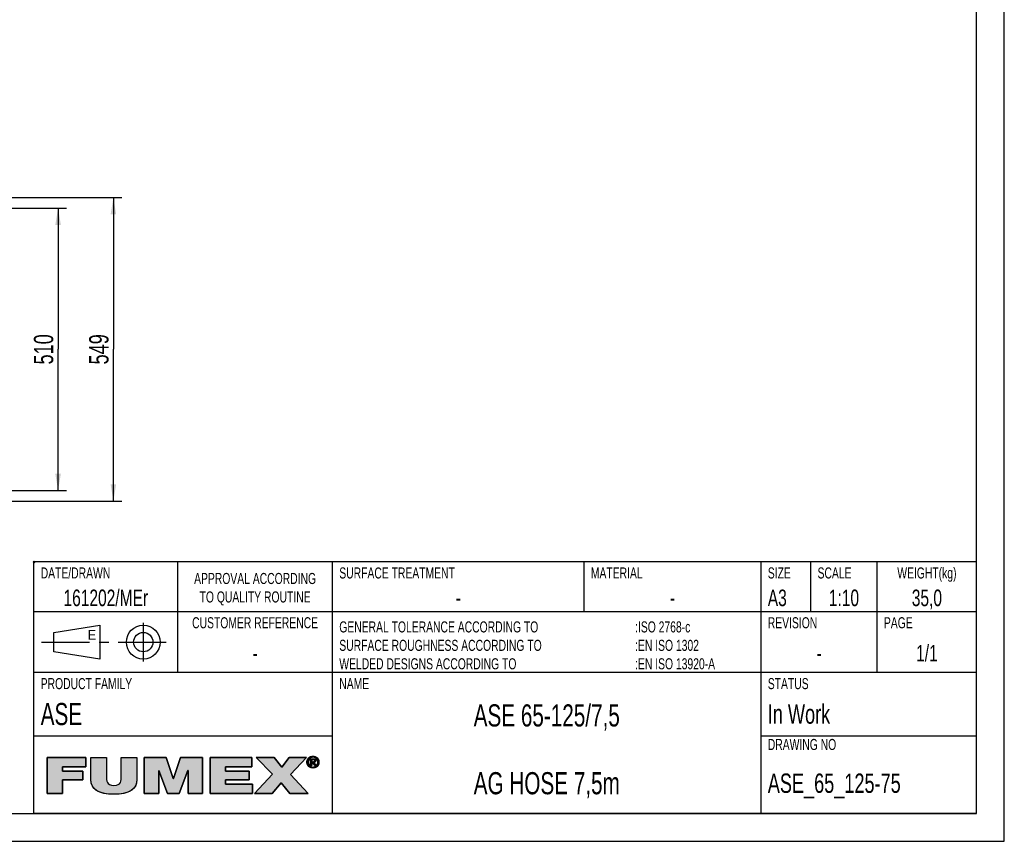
# Model space of a CAD drawing. Extents: x 0 to 420, y 0 to 398.
# Tile 17 of 18: x 242 to 420, y 0 to 148. Entities that reach past the tile are written whole.
import ezdxf

# ---------------------------------------------------------------- set-up
doc = ezdxf.new("R2010")
doc.units = 0
doc.header["$LTSCALE"] = 23.1
doc.linetypes.add('CENTER', pattern=[0.6, 0.375, -0.075, 0.075, -0.075])
doc.layers.get('0').update_dxf_attribs({"linetype": 'CONTINUOUS'})
for name, color, linetype in [('ASE_65_125-75_DXF_DIMENSIO', 7, 'CONTINUOUS'), ('ASE_65_125-75_DXF_FORMAT', 7, 'CONTINUOUS'), ('ASE_65_125-7DXF_CONTINUOUS', 7, 'CONTINUOUS')]:
    doc.layers.add(name, color=color, linetype=linetype)
doc.styles.get("Standard").update_dxf_attribs({"font": 'txt', "width": 0.7})
doc.styles.add('TEXTSTYLE_2', font='txt', dxfattribs={"width": 0.7})
doc.styles.add('TEXTSTYLE_3', font='txt')
doc.dimstyles.new('DIMSTYLE_1', dxfattribs={"dimtxt": 3.5, "dimasz": 3, "dimexe": 1.5, "dimexo": 1, "dimgap": 0.875, "dimtad": 1, "dimdec": 0, "dimlfac": 10, "dimtxsty": 'STANDARD', "dimblk": '_ARROW_FILLED', "dimblk1": '_ARROW_FILLED', "dimblk2": '_ARROW_FILLED', "dimcen": 0.09, "dimazin": 3, "dimtp": 0.8, "dimtm": 0.8, "dimtfac": 1, "dimtdec": 0, "dimtofl": 0, "dimtmove": 0, "dimatfit": 3, "dimtolj": 1})
doc.dimstyles.new('DIMSTYLE_2', dxfattribs={"dimtxt": 3.5, "dimasz": 3, "dimexe": 1.5, "dimexo": 1, "dimgap": 0.875, "dimtad": 1, "dimdec": 3, "dimlfac": 10, "dimtxsty": 'STANDARD', "dimblk": '_ARROW_FILLED', "dimblk1": '_ARROW_FILLED', "dimblk2": '_ARROW_FILLED', "dimcen": 0.09, "dimazin": 3, "dimtp": 0.8, "dimtm": 0.8, "dimtfac": 1, "dimtdec": 3, "dimtofl": 0, "dimtmove": 0, "dimatfit": 3, "dimtolj": 1})

# ---------------------------------------------------------------- blocks, each defined once
blk = doc.blocks.new('BLOCK_2_BL1', base_point=(271.47, 11.94))
at = {"layer": 'ASE_65_125-75_DXF_FORMAT', "linetype": 'CONTINUOUS'}
for points in [[(249.69, 8.65), (246.89, 8.65), (246.89, 15.14), (253.91, 15.14), (253.91, 13.48), (249.69, 13.48), (249.69, 12.67), (253.32, 12.67), (253.32, 11.12), (249.69, 11.12)], [(263.1, 15.14), (263.1, 11.16), (263.06, 10.66), (262.95, 10.23), (262.77, 9.85), (262.52, 9.52), (262.19, 9.24), (261.79, 8.99), (261.28, 8.79), (260.65, 8.63), (259.88, 8.53), (258.96, 8.5), (258.04, 8.53), (257.27, 8.63), (256.64, 8.79), (256.13, 8.99), (255.72, 9.24), (255.39, 9.53), (255.14, 9.86), (254.96, 10.23), (254.85, 10.66), (254.81, 11.16), (254.81, 15.14), (257.61, 15.14), (257.61, 11.61), (257.62, 11.18), (257.68, 10.85), (257.79, 10.6), (257.96, 10.4), (258.19, 10.25), (258.53, 10.15), (258.97, 10.11), (259.41, 10.15), (259.73, 10.25), (259.97, 10.4), (260.13, 10.6), (260.23, 10.86), (260.29, 11.19), (260.3, 11.61), (260.3, 15.14)], [(267.08, 8.65), (264.43, 8.65), (264.43, 15.14), (268.41, 15.14), (269.71, 11.32), (269.74, 11.32), (271.04, 15.14), (275.02, 15.14), (275.02, 8.65), (272.37, 8.65), (272.37, 12.82), (272.35, 12.82), (270.77, 8.65), (268.68, 8.65), (267.1, 12.82), (267.08, 12.82)], [(284.04, 8.65), (276.37, 8.65), (276.37, 15.14), (283.9, 15.14), (283.9, 13.48), (279.17, 13.48), (279.17, 12.67), (283.46, 12.67), (283.46, 11.12), (279.17, 11.12), (279.17, 10.31), (284.04, 10.31)], [(287.6, 8.65), (284.39, 8.65), (287.68, 12.11), (284.68, 15.14), (287.97, 15.14), (289.34, 13.38), (290.69, 15.14), (293.8, 15.14), (290.89, 12.09), (294.13, 8.65), (290.76, 8.65), (289.2, 10.59)], [(294.32, 14.93), (294.24, 14.82), (294.17, 14.71), (294.13, 14.58), (294.1, 14.45), (294.09, 14.31), (293.88, 14.15), (293.87, 14.31), (293.88, 14.48), (293.92, 14.63), (293.98, 14.78), (294.06, 14.92), (294.36, 14.97)], [(294.1, 14.17), (294.13, 14.04), (294.17, 13.91), (294.24, 13.8), (294.32, 13.7), (294.16, 13.58), (294.06, 13.71), (293.98, 13.84), (293.92, 13.99), (293.88, 14.15), (294.09, 14.31)], [(294.47, 15.06), (294.36, 14.97), (294.06, 14.92), (294.16, 15.04), (294.58, 15.12)], [(294.7, 15.17), (294.58, 15.12), (294.16, 15.04), (294.27, 15.15), (294.83, 15.2)], [(294.96, 15.21), (294.83, 15.2), (294.27, 15.15), (294.34, 15.2), (295.44, 15.28), (295.58, 15.2), (295.65, 15.15), (295.76, 15.04), (295.86, 14.92), (295.94, 14.78), (296, 14.63), (296.04, 14.48), (296.05, 14.31), (296.04, 14.15), (296, 13.99), (295.94, 13.84), (295.86, 13.71), (295.76, 13.58), (295.65, 13.47), (295.58, 13.42), (295.44, 13.34), (295.29, 13.28), (295.13, 13.25), (294.8, 13.25), (294.64, 13.28), (294.48, 13.34), (294.41, 13.38), (294.96, 13.42), (295.1, 13.43), (295.22, 13.45), (295.35, 13.5), (295.46, 13.57), (295.56, 13.65), (295.6, 13.7), (295.68, 13.8), (295.75, 13.91), (295.79, 14.04), (295.82, 14.17), (295.83, 14.31), (295.82, 14.45), (295.79, 14.58), (295.75, 14.71), (295.68, 14.82), (295.6, 14.93), (295.56, 14.97), (295.46, 15.05), (295.34, 15.12), (295.22, 15.17), (295.1, 15.2)], [(294.96, 15.39), (295.13, 15.37), (295.29, 15.34), (295.44, 15.28), (294.34, 15.2), (294.48, 15.28), (294.64, 15.34), (294.8, 15.37)], [(294.74, 14.77), (294.55, 13.69), (294.55, 14.93), (295.02, 14.93), (295.02, 14.93), (295.13, 14.92), (295.21, 14.91), (295.28, 14.89), (295.33, 14.86), (295.38, 14.82), (295.4, 14.8), (295.41, 14.77), (295.44, 14.72), (295.45, 14.66), (295.46, 14.58), (295.45, 14.5), (295.43, 14.44), (295.41, 14.39), (295.09, 14.39), (295.13, 14.4), (295.16, 14.41), (295.19, 14.43), (295.21, 14.44), (295.23, 14.46), (295.24, 14.49), (295.25, 14.52), (295.26, 14.55), (295.26, 14.59), (295.26, 14.62), (295.25, 14.65), (295.24, 14.68), (295.23, 14.7), (295.21, 14.72), (295.18, 14.73), (295.15, 14.75), (295.12, 14.76), (295.08, 14.77), (295.03, 14.77), (294.99, 14.77), (294.86, 14.77)], [(294.96, 14.39), (294.98, 14.39), (295.04, 14.39), (295.09, 14.39), (295.41, 14.39), (294.74, 14.23), (294.74, 13.69), (294.55, 13.69), (294.74, 14.77), (294.74, 14.58), (294.74, 14.39), (294.85, 14.39)], [(295.14, 14.24), (295.49, 13.69), (295.28, 13.69), (294.95, 14.23), (294.74, 14.23), (295.41, 14.39), (295.37, 14.34), (295.33, 14.3), (295.27, 14.27), (295.21, 14.25)], [(294.36, 13.65), (294.46, 13.57), (294.27, 13.47), (294.16, 13.58), (294.32, 13.7)], [(294.58, 13.5), (294.7, 13.45), (294.41, 13.38), (294.27, 13.47), (294.46, 13.57)]]:
    blk.add_hatch(color=7, dxfattribs=at).paths.add_polyline_path(points)
at = {"layer": 'ASE_65_125-75_DXF_FORMAT', "color": 7, "linetype": 'CONTINUOUS'}
for p, q in [((253.91, 15.14), (246.89, 15.14)), ((246.89, 15.14), (246.89, 8.65)), ((253.91, 15.14), (246.89, 15.14)), ((246.89, 15.14), (246.89, 8.65)), ((253.91, 13.48), (253.91, 15.14)), ((253.91, 13.48), (253.91, 15.14)), ((268.41, 15.14), (264.43, 15.14)), ((264.43, 15.14), (264.43, 8.65)), ((268.41, 15.14), (264.43, 15.14)), ((264.43, 15.14), (264.43, 8.65)), ((269.71, 11.32), (268.41, 15.14)), ((269.71, 11.32), (268.41, 15.14)), ((271.04, 15.14), (269.74, 11.32)), ((271.04, 15.14), (269.74, 11.32)), ((275.02, 15.14), (271.04, 15.14)), ((275.02, 15.14), (271.04, 15.14)), ((275.02, 8.65), (275.02, 15.14)), ((275.02, 8.65), (275.02, 15.14)), ((283.9, 15.14), (276.37, 15.14)), ((276.37, 15.14), (276.37, 8.65)), ((283.9, 15.14), (276.37, 15.14)), ((276.37, 15.14), (276.37, 8.65)), ((283.9, 13.48), (283.9, 15.14)), ((283.9, 13.48), (283.9, 15.14)), ((287.97, 15.14), (284.68, 15.14)), ((284.68, 15.14), (287.68, 12.11)), ((287.97, 15.14), (284.68, 15.14)), ((284.68, 15.14), (287.68, 12.11)), ((289.34, 13.38), (287.97, 15.14)), ((289.34, 13.38), (287.97, 15.14)), ((290.69, 15.14), (289.34, 13.38)), ((290.69, 15.14), (289.34, 13.38)), ((293.8, 15.14), (290.69, 15.14)), ((293.8, 15.14), (290.69, 15.14)), ((290.89, 12.09), (293.8, 15.14)), ((290.89, 12.09), (293.8, 15.14)), ((249.69, 12.67), (249.69, 13.48)), ((249.69, 13.48), (253.91, 13.48)), ((249.69, 12.67), (249.69, 13.48)), ((249.69, 13.48), (253.91, 13.48)), ((253.32, 12.67), (249.69, 12.67)), ((253.32, 12.67), (249.69, 12.67)), ((253.32, 11.12), (253.32, 12.67)), ((253.32, 11.12), (253.32, 12.67)), ((267.08, 8.65), (267.08, 12.82)), ((267.08, 12.82), (267.1, 12.82)), ((267.08, 8.65), (267.08, 12.82)), ((267.08, 12.82), (267.1, 12.82)), ((267.1, 12.82), (268.68, 8.65)), ((267.1, 12.82), (268.68, 8.65)), ((270.77, 8.65), (272.35, 12.82)), ((270.77, 8.65), (272.35, 12.82)), ((272.35, 12.82), (272.37, 12.82)), ((272.35, 12.82), (272.37, 12.82)), ((272.37, 12.82), (272.37, 8.65)), ((272.37, 12.82), (272.37, 8.65)), ((279.17, 12.67), (279.17, 13.48)), ((279.17, 13.48), (283.9, 13.48)), ((279.17, 12.67), (279.17, 13.48)), ((279.17, 13.48), (283.9, 13.48)), ((283.46, 12.67), (279.17, 12.67)), ((283.46, 12.67), (279.17, 12.67)), ((283.46, 11.12), (283.46, 12.67)), ((283.46, 11.12), (283.46, 12.67)), ((249.69, 8.65), (249.69, 11.12)), ((249.69, 11.12), (253.32, 11.12)), ((249.69, 8.65), (249.69, 11.12)), ((249.69, 11.12), (253.32, 11.12)), ((269.74, 11.32), (269.71, 11.32)), ((269.74, 11.32), (269.71, 11.32)), ((279.17, 10.31), (279.17, 11.12)), ((279.17, 11.12), (283.46, 11.12)), ((279.17, 10.31), (279.17, 11.12)), ((279.17, 11.12), (283.46, 11.12)), ((287.68, 12.11), (284.39, 8.65)), ((287.68, 12.11), (284.39, 8.65)), ((294.13, 8.65), (290.89, 12.09)), ((294.13, 8.65), (290.89, 12.09)), ((284.04, 10.31), (279.17, 10.31)), ((284.04, 10.31), (279.17, 10.31)), ((284.04, 8.65), (284.04, 10.31)), ((284.04, 8.65), (284.04, 10.31)), ((287.6, 8.65), (289.2, 10.59)), ((287.6, 8.65), (289.2, 10.59)), ((289.2, 10.59), (290.76, 8.65)), ((289.2, 10.59), (290.76, 8.65)), ((246.89, 8.65), (249.69, 8.65)), ((246.89, 8.65), (249.69, 8.65)), ((264.43, 8.65), (267.08, 8.65)), ((264.43, 8.65), (267.08, 8.65)), ((268.68, 8.65), (270.77, 8.65)), ((268.68, 8.65), (270.77, 8.65)), ((272.37, 8.65), (275.02, 8.65)), ((272.37, 8.65), (275.02, 8.65)), ((276.37, 8.65), (284.04, 8.65)), ((276.37, 8.65), (284.04, 8.65)), ((284.39, 8.65), (287.6, 8.65)), ((284.39, 8.65), (287.6, 8.65)), ((290.76, 8.65), (294.13, 8.65)), ((290.76, 8.65), (294.13, 8.65))]:
    blk.add_line(p, q, dxfattribs=at)
for points in [[(249.69, 8.65), (246.89, 8.65), (246.89, 15.14), (253.91, 15.14), (253.91, 13.48), (249.69, 13.48), (249.69, 12.67), (253.32, 12.67), (253.32, 11.12), (249.69, 11.12), (249.69, 8.65)], [(263.1, 15.14), (263.1, 11.16), (263.06, 10.66), (262.95, 10.23), (262.77, 9.85), (262.52, 9.52), (262.19, 9.24), (261.79, 8.99), (261.28, 8.79), (260.65, 8.63), (259.88, 8.53), (258.96, 8.5), (258.04, 8.53), (257.27, 8.63), (256.64, 8.79), (256.13, 8.99), (255.72, 9.24), (255.39, 9.53), (255.14, 9.86), (254.96, 10.23), (254.85, 10.66), (254.81, 11.16), (254.81, 15.14), (257.61, 15.14), (257.61, 11.61), (257.62, 11.18), (257.68, 10.85), (257.79, 10.6), (257.96, 10.4), (258.19, 10.25), (258.53, 10.15), (258.97, 10.11), (259.41, 10.15), (259.73, 10.25), (259.97, 10.4), (260.13, 10.6), (260.23, 10.86), (260.29, 11.19), (260.3, 11.61), (260.3, 15.14), (263.1, 15.14)], [(267.08, 8.65), (264.43, 8.65), (264.43, 15.14), (268.41, 15.14), (269.71, 11.32), (269.74, 11.32), (271.04, 15.14), (275.02, 15.14), (275.02, 8.65), (272.37, 8.65), (272.37, 12.82), (272.35, 12.82), (270.77, 8.65), (268.68, 8.65), (267.1, 12.82), (267.08, 12.82), (267.08, 8.65)], [(284.04, 8.65), (276.37, 8.65), (276.37, 15.14), (283.9, 15.14), (283.9, 13.48), (279.17, 13.48), (279.17, 12.67), (283.46, 12.67), (283.46, 11.12), (279.17, 11.12), (279.17, 10.31), (284.04, 10.31), (284.04, 8.65)], [(287.6, 8.65), (284.39, 8.65), (287.68, 12.11), (284.68, 15.14), (287.97, 15.14), (289.34, 13.38), (290.69, 15.14), (293.8, 15.14), (290.89, 12.09), (294.13, 8.65), (290.76, 8.65), (289.2, 10.59), (287.6, 8.65)], [(294.32, 14.93), (294.24, 14.82), (294.17, 14.71), (294.13, 14.58), (294.1, 14.45), (294.09, 14.31), (293.88, 14.15), (293.87, 14.31), (293.88, 14.48), (293.92, 14.63), (293.98, 14.78), (294.06, 14.92), (294.36, 14.97), (294.32, 14.93)], [(294.1, 14.17), (294.13, 14.04), (294.17, 13.91), (294.24, 13.8), (294.32, 13.7), (294.16, 13.58), (294.06, 13.71), (293.98, 13.84), (293.92, 13.99), (293.88, 14.15), (294.09, 14.31), (294.1, 14.17)], [(294.47, 15.06), (294.36, 14.97), (294.06, 14.92), (294.16, 15.04), (294.58, 15.12), (294.47, 15.06)], [(294.7, 15.17), (294.58, 15.12), (294.16, 15.04), (294.27, 15.15), (294.83, 15.2), (294.7, 15.17)], [(294.96, 15.21), (294.83, 15.2), (294.27, 15.15), (294.34, 15.2), (295.44, 15.28), (295.58, 15.2), (295.65, 15.15), (295.76, 15.04), (295.86, 14.92), (295.94, 14.78), (296, 14.63), (296.04, 14.48), (296.05, 14.31), (296.04, 14.15), (296, 13.99), (295.94, 13.84), (295.86, 13.71), (295.76, 13.58), (295.65, 13.47), (295.58, 13.42), (295.44, 13.34), (295.29, 13.28), (295.13, 13.25), (294.8, 13.25), (294.64, 13.28), (294.48, 13.34), (294.41, 13.38), (294.96, 13.42), (295.1, 13.43), (295.22, 13.45), (295.35, 13.5), (295.46, 13.57), (295.56, 13.65), (295.6, 13.7), (295.68, 13.8), (295.75, 13.91), (295.79, 14.04), (295.82, 14.17), (295.83, 14.31), (295.82, 14.45), (295.79, 14.58), (295.75, 14.71), (295.68, 14.82), (295.6, 14.93), (295.56, 14.97), (295.46, 15.05), (295.34, 15.12), (295.22, 15.17), (295.1, 15.2), (294.96, 15.21)], [(294.96, 15.39), (295.13, 15.37), (295.29, 15.34), (295.44, 15.28), (294.34, 15.2), (294.48, 15.28), (294.64, 15.34), (294.8, 15.37), (294.96, 15.39)], [(294.74, 14.77), (294.55, 13.69), (294.55, 14.93), (295.02, 14.93), (295.02, 14.93), (295.13, 14.92), (295.21, 14.91), (295.28, 14.89), (295.33, 14.86), (295.38, 14.82), (295.4, 14.8), (295.41, 14.77), (295.44, 14.72), (295.45, 14.66), (295.46, 14.58), (295.45, 14.5), (295.43, 14.44), (295.41, 14.39), (295.09, 14.39), (295.13, 14.4), (295.16, 14.41), (295.19, 14.43), (295.21, 14.44), (295.23, 14.46), (295.24, 14.49), (295.25, 14.52), (295.26, 14.55), (295.26, 14.59), (295.26, 14.62), (295.25, 14.65), (295.24, 14.68), (295.23, 14.7), (295.21, 14.72), (295.18, 14.73), (295.15, 14.75), (295.12, 14.76), (295.08, 14.77), (295.03, 14.77), (294.99, 14.77), (294.86, 14.77), (294.74, 14.77)], [(294.96, 14.39), (294.98, 14.39), (295.04, 14.39), (295.09, 14.39), (295.41, 14.39), (294.74, 14.23), (294.74, 13.69), (294.55, 13.69), (294.74, 14.77), (294.74, 14.58), (294.74, 14.39), (294.85, 14.39), (294.96, 14.39)], [(295.14, 14.24), (295.49, 13.69), (295.28, 13.69), (294.95, 14.23), (294.74, 14.23), (295.41, 14.39), (295.37, 14.34), (295.33, 14.3), (295.27, 14.27), (295.21, 14.25), (295.14, 14.24)], [(294.36, 13.65), (294.46, 13.57), (294.27, 13.47), (294.16, 13.58), (294.32, 13.7), (294.36, 13.65)], [(294.58, 13.5), (294.7, 13.45), (294.41, 13.38), (294.27, 13.47), (294.46, 13.57), (294.58, 13.5)]]:
    blk.add_lwpolyline(points, dxfattribs=at)
for points, knots in [([(263.1, 15.14), (263.1, 15.14), (260.3, 15.14), (260.3, 15.14), (260.3, 15.14), (260.3, 11.61), (260.3, 11.61), (260.3, 10.94), (260.3, 10.11), (258.97, 10.11), (257.61, 10.11), (257.61, 10.94), (257.61, 11.61), (257.61, 11.61), (257.61, 15.14), (257.61, 15.14), (257.61, 15.14), (254.81, 15.14), (254.81, 15.14), (254.81, 15.14), (254.81, 11.16), (254.81, 11.16), (254.81, 9.36), (256.19, 8.5), (258.96, 8.5), (261.74, 8.5), (263.1, 9.36), (263.1, 11.16), (263.1, 11.16), (263.1, 15.14), (263.1, 15.14)], [0, 0, 0, 0, 1, 1, 1, 2, 2, 2, 3, 3, 3, 4, 4, 4, 5, 5, 5, 6, 6, 6, 7, 7, 7, 8, 8, 8, 9, 9, 9, 10, 10, 10, 10]), ([(263.1, 15.14), (263.1, 15.14), (260.3, 15.14), (260.3, 15.14), (260.3, 15.14), (260.3, 11.61), (260.3, 11.61), (260.3, 10.94), (260.3, 10.11), (258.97, 10.11), (257.61, 10.11), (257.61, 10.94), (257.61, 11.61), (257.61, 11.61), (257.61, 15.14), (257.61, 15.14), (257.61, 15.14), (254.81, 15.14), (254.81, 15.14), (254.81, 15.14), (254.81, 11.16), (254.81, 11.16), (254.81, 9.36), (256.19, 8.5), (258.96, 8.5), (261.74, 8.5), (263.1, 9.36), (263.1, 11.16), (263.1, 11.16), (263.1, 15.14), (263.1, 15.14)], [0, 0, 0, 0, 1, 1, 1, 2, 2, 2, 3, 3, 3, 4, 4, 4, 5, 5, 5, 6, 6, 6, 7, 7, 7, 8, 8, 8, 9, 9, 9, 10, 10, 10, 10]), ([(294.96, 13.24), (295.55, 13.24), (296.05, 13.69), (296.05, 14.31), (296.05, 14.93), (295.55, 15.39), (294.96, 15.39), (294.37, 15.39), (293.87, 14.93), (293.87, 14.31), (293.87, 13.69), (294.37, 13.24), (294.96, 13.24)], [0, 0, 0, 0, 1, 1, 1, 2, 2, 2, 3, 3, 3, 4, 4, 4, 4]), ([(294.96, 13.24), (295.55, 13.24), (296.05, 13.69), (296.05, 14.31), (296.05, 14.93), (295.55, 15.39), (294.96, 15.39), (294.37, 15.39), (293.87, 14.93), (293.87, 14.31), (293.87, 13.69), (294.37, 13.24), (294.96, 13.24)], [0, 0, 0, 0, 1, 1, 1, 2, 2, 2, 3, 3, 3, 4, 4, 4, 4]), ([(294.09, 14.31), (294.09, 14.82), (294.47, 15.21), (294.96, 15.21), (295.45, 15.21), (295.83, 14.82), (295.83, 14.31), (295.83, 13.8), (295.45, 13.42), (294.96, 13.42), (294.47, 13.42), (294.09, 13.8), (294.09, 14.31)], [0, 0, 0, 0, 1, 1, 1, 2, 2, 2, 3, 3, 3, 4, 4, 4, 4]), ([(294.09, 14.31), (294.09, 14.82), (294.47, 15.21), (294.96, 15.21), (295.45, 15.21), (295.83, 14.82), (295.83, 14.31), (295.83, 13.8), (295.45, 13.42), (294.96, 13.42), (294.47, 13.42), (294.09, 13.8), (294.09, 14.31)], [0, 0, 0, 0, 1, 1, 1, 2, 2, 2, 3, 3, 3, 4, 4, 4, 4]), ([(294.74, 14.23), (294.74, 14.23), (294.95, 14.23), (294.95, 14.23), (294.95, 14.23), (295.28, 13.69), (295.28, 13.69), (295.28, 13.69), (295.49, 13.69), (295.49, 13.69), (295.49, 13.69), (295.14, 14.24), (295.14, 14.24), (295.32, 14.26), (295.46, 14.36), (295.46, 14.58), (295.46, 14.82), (295.31, 14.93), (295.02, 14.93), (295.02, 14.93), (294.55, 14.93), (294.55, 14.93), (294.55, 14.93), (294.55, 13.69), (294.55, 13.69), (294.55, 13.69), (294.74, 13.69), (294.74, 13.69), (294.74, 13.69), (294.74, 14.23), (294.74, 14.23)], [0, 0, 0, 0, 1, 1, 1, 2, 2, 2, 3, 3, 3, 4, 4, 4, 5, 5, 5, 6, 6, 6, 7, 7, 7, 8, 8, 8, 9, 9, 9, 10, 10, 10, 10]), ([(294.74, 14.23), (294.74, 14.23), (294.95, 14.23), (294.95, 14.23), (294.95, 14.23), (295.28, 13.69), (295.28, 13.69), (295.28, 13.69), (295.49, 13.69), (295.49, 13.69), (295.49, 13.69), (295.14, 14.24), (295.14, 14.24), (295.32, 14.26), (295.46, 14.36), (295.46, 14.58), (295.46, 14.82), (295.31, 14.93), (295.02, 14.93), (295.02, 14.93), (294.55, 14.93), (294.55, 14.93), (294.55, 14.93), (294.55, 13.69), (294.55, 13.69), (294.55, 13.69), (294.74, 13.69), (294.74, 13.69), (294.74, 13.69), (294.74, 14.23), (294.74, 14.23)], [0, 0, 0, 0, 1, 1, 1, 2, 2, 2, 3, 3, 3, 4, 4, 4, 5, 5, 5, 6, 6, 6, 7, 7, 7, 8, 8, 8, 9, 9, 9, 10, 10, 10, 10]), ([(294.74, 14.39), (294.74, 14.39), (294.74, 14.77), (294.74, 14.77), (294.74, 14.77), (294.99, 14.77), (294.99, 14.77), (295.12, 14.77), (295.26, 14.74), (295.26, 14.59), (295.26, 14.4), (295.12, 14.39), (294.96, 14.39), (294.96, 14.39), (294.74, 14.39), (294.74, 14.39)], [0, 0, 0, 0, 1, 1, 1, 2, 2, 2, 3, 3, 3, 4, 4, 4, 5, 5, 5, 5]), ([(294.74, 14.39), (294.74, 14.39), (294.74, 14.77), (294.74, 14.77), (294.74, 14.77), (294.99, 14.77), (294.99, 14.77), (295.12, 14.77), (295.26, 14.74), (295.26, 14.59), (295.26, 14.4), (295.12, 14.39), (294.96, 14.39), (294.96, 14.39), (294.74, 14.39), (294.74, 14.39)], [0, 0, 0, 0, 1, 1, 1, 2, 2, 2, 3, 3, 3, 4, 4, 4, 5, 5, 5, 5])]:
    blk.add_open_spline(points, degree=3, knots=knots, dxfattribs=at)
for points in [[(294.96, 13.42), (294.41, 13.38), (294.83, 13.43), (294.7, 13.45)], [(294.96, 13.24), (294.8, 13.25), (295.13, 13.25)]]:
    blk.add_solid(points, dxfattribs=at)
blk = doc.blocks.new('_ARROW_FILLED')
at = {"color": 0, "linetype": 'BYBLOCK'}
blk.add_solid([(0, 0), (-1, 0.167), (-1, -0.167)], dxfattribs=at)
blk = doc.blocks.new('*D1')
at = {"layer": 'ASE_65_125-75_DXF_DIMENSIO', "color": 2, "linetype": 'CONTINUOUS'}
for p, q in [((236.07, 116.34), (260.37, 116.34)), ((258.87, 116.34), (258.87, 88.92)), ((258.87, 61.49), (258.87, 88.92)), ((236.07, 61.49), (260.37, 61.49))]:
    blk.add_line(p, q, dxfattribs=at)
at = {"layer": 'ASE_65_125-75_DXF_DIMENSIO', "color": 2, "linetype": 'CONTINUOUS', "xscale": 3, "yscale": 3, "zscale": 3}
for p, rotation in [((258.87, 116.34), 90), ((258.87, 61.49), 270)]:
    blk.add_blockref('_ARROW_FILLED', p, dxfattribs=dict(at, rotation=rotation))
at = {"layer": 'ASE_65_125-75_DXF_DIMENSIO', "color": 2, "linetype": 'CONTINUOUS', "insert": (254.49, 88.92), "char_height": 3.5, "width": 12, "attachment_point": 2, "rotation": 90}
blk.add_mtext('549', dxfattribs=at)
blk = doc.blocks.new('*D2')
at = {"layer": 'ASE_65_125-75_DXF_DIMENSIO', "color": 2, "linetype": 'CONTINUOUS'}
for p, q in [((237.17, 114.42), (250.37, 114.42)), ((248.87, 114.42), (248.87, 88.92)), ((248.87, 63.42), (248.87, 88.92)), ((237.17, 63.42), (250.37, 63.42))]:
    blk.add_line(p, q, dxfattribs=at)
at = {"layer": 'ASE_65_125-75_DXF_DIMENSIO', "color": 2, "linetype": 'CONTINUOUS', "xscale": 3, "yscale": 3, "zscale": 3}
for p, rotation in [((248.87, 114.42), 90), ((248.87, 63.42), 270)]:
    blk.add_blockref('_ARROW_FILLED', p, dxfattribs=dict(at, rotation=rotation))
at = {"layer": 'ASE_65_125-75_DXF_DIMENSIO', "color": 2, "linetype": 'CONTINUOUS', "insert": (244.49, 88.92), "char_height": 3.5, "width": 10.875, "attachment_point": 2, "rotation": 90}
blk.add_mtext('510', dxfattribs=at)
blk = doc.blocks.new('VYPLACERING_BL2', base_point=(257.5, 36))
at = {"layer": 'ASE_65_125-7DXF_CONTINUOUS', "color": 7, "linetype": 'CENTER'}
for p, q in [((264.28, 39.5), (264.28, 32.5)), ((245.9, 36), (269.09, 36))]:
    blk.add_line(p, q, dxfattribs=at)
at = {"layer": 'ASE_65_125-7DXF_CONTINUOUS', "color": 7, "linetype": 'CONTINUOUS'}
for p, q in [((248.09, 37.75), (256.4, 39.06)), ((248.09, 34.25), (248.09, 37.75)), ((256.4, 39.06), (256.4, 32.94)), ((256.4, 32.94), (248.09, 34.25))]:
    blk.add_line(p, q, dxfattribs=at)
for radius in [3.06, 1.75]:
    blk.add_circle((264.28, 36), radius, dxfattribs=at)

msp = doc.modelspace()

# ---------------------------------------------------------------- linework, layer by layer
at = {"layer": 'ASE_65_125-75_DXF_FORMAT', "color": 7, "linetype": 'CONTINUOUS'}
for p, q in [((419.99842, -0.00152), (419.99842, 296.99848)), ((414.99842, 4.99848), (414.99842, 291.99848)), ((244.65469, 50.34226), (244.34219, 50.65476)), ((244.65469, 50.65476), (244.34219, 50.34226)), ((414.99842, 50.49848), (244.49842, 50.49848)), ((244.49842, 4.99848), (244.49842, 50.49848)), ((270.49842, 30.49848), (270.49842, 50.49848)), ((298.49842, 4.99848), (298.49842, 50.49848)), ((343.99842, 41.49848), (343.99842, 50.49848)), ((375.99842, 4.99848), (375.99842, 50.49848)), ((384.99842, 41.49848), (384.99842, 50.49848)), ((396.99842, 30.49848), (396.99842, 50.49848)), ((414.99842, 4.99848), (414.99842, 50.49848)), ((414.99842, 41.49848), (244.49842, 41.49848)), ((414.99842, 30.49848), (244.49842, 30.49848)), ((298.49842, 18.99848), (244.49842, 18.99848)), ((414.99842, 18.99848), (375.99842, 18.99848)), ((24.99842, 4.99848), (414.99842, 4.99848)), ((414.99842, 4.99848), (244.49842, 4.99848)), ((-0.00158, -0.00152), (419.99842, -0.00152))]:
    msp.add_line(p, q, dxfattribs=at)

# ---------------------------------------------------------------- block references
at = {"layer": 'ASE_65_125-75_DXF_FORMAT', "color": 2, "linetype": 'CONTINUOUS'}
msp.add_blockref('BLOCK_2_BL1', (271.46701, 11.94061), dxfattribs=at)
at = {"layer": 'ASE_65_125-7DXF_CONTINUOUS', "color": 7, "linetype": 'CONTINUOUS'}
msp.add_blockref('VYPLACERING_BL2', (257.49842, 35.99848), dxfattribs=at)

# ---------------------------------------------------------------- texts
at = {"color": 7, "linetype": 'CONTINUOUS'}
for s, insert, char_height, width, attachment_point, style in [('DATE/DRAWN', (245.72342, 49.49848), 2, 14, 1, 'TEXTSTYLE_2'), ('APPROVAL ACCORDING\\PTO QUALITY ROUTINE', (284.49842, 48.49848), 2, 25.2, 2, 'TEXTSTYLE_2'), ('SURFACE TREATMENT', (299.72342, 49.49848), 2, 23.8, 1, 'TEXTSTYLE_2'), ('MATERIAL', (345.22342, 49.49848), 2, 11.2, 1, 'TEXTSTYLE_2'), ('SIZE ', (377.22342, 49.49848), 2, 7, 1, 'TEXTSTYLE_2'), ('SCALE', (386.22342, 49.49848), 2, 7, 1, 'TEXTSTYLE_2'), ('WEIGHT(kg)', (405.99842, 49.49848), 2, 14, 2, 'TEXTSTYLE_2'), ('CUSTOMER REFERENCE', (284.49842, 40.49848), 2, 25.2, 2, 'TEXTSTYLE_2'), ('REVISION', (377.22342, 40.49848), 2, 11.2, 1, 'TEXTSTYLE_2'), ('PAGE', (398.22342, 40.49848), 2, 5.6, 1, 'TEXTSTYLE_2'), ('E', (254.21717, 38.18598), 1.75, 1.75, 1, 'TEXTSTYLE_3')]:
    msp.add_mtext(s, dxfattribs=dict(at, insert=insert, char_height=char_height, width=width, attachment_point=attachment_point, style=style))
at = {"color": 7, "linetype": 'CONTINUOUS', "char_height": 3}
for s, insert, width, attachment_point in [('161202/MEr', (257.49842, 45.49848), 33.5357143, 2), ('A3 ', (377.22342, 45.49848), 11.4642857, 1), ('1:10', (390.99842, 45.49848), 11.1428571, 2), ('35,0', (405.99842, 45.49848), 13.3928571, 2), ('-', (321.24842, 45.49848), 4.0714286, 2), ('-', (359.99842, 45.49848), 4.0714286, 2)]:
    msp.add_mtext(s, dxfattribs=dict(at, insert=insert, width=width, attachment_point=attachment_point))
at = {"layer": 'ASE_65_125-75_DXF_FORMAT', "color": 7, "linetype": 'CONTINUOUS', "char_height": 2, "attachment_point": 1, "style": 'TEXTSTYLE_2'}
for s, insert, width in [('GENERAL TOLERANCE ACCORDING TO\\PSURFACE ROUGHNESS ACCORDING TO\\PWELDED DESIGNS ACCORDING TO\\P ', (299.72342, 39.74848), 42), (':ISO 2768-c\\P:EN ISO 1302\\P:EN ISO 13920-A ', (353.22342, 39.74848), 22.4), ('PRODUCT FAMILY', (245.72342, 29.49848), 19.6), ('NAME ', (299.72342, 29.49848), 7), ('STATUS ', (377.22342, 29.49848), 9.8), ('DRAWING NO', (377.22342, 18.49848), 14)]:
    msp.add_mtext(s, dxfattribs=dict(at, insert=insert, width=width))
at = {"layer": 'ASE_65_125-75_DXF_FORMAT', "color": 7, "linetype": 'CONTINUOUS'}
for s, insert, char_height, width, attachment_point in [('1/1', (405.99842, 35.49848), 3, 9.4285714, 2), ('-', (284.49842, 35.49848), 3, 4.0714286, 2), ('- ', (386.49842, 35.49848), 3, 7.6071429, 2), ('ASE', (245.72342, 24.99848), 4, 15.2857143, 1), ('ASE 65-125/7,5', (337.24842, 24.74848), 4, 62.7142857, 2), ('In Work  ', (377.22342, 24.74848), 3.5, 38.5, 1), ('AG HOSE 7,5m', (337.24842, 12.49848), 4, 56.8571429, 2), ('ASE_65_125-75', (377.22342, 12.24848), 3.5, 52, 1)]:
    msp.add_mtext(s, dxfattribs=dict(at, insert=insert, char_height=char_height, width=width, attachment_point=attachment_point))

# ---------------------------------------------------------------- dimensions: what is measured, and where the dimension line sits
at = {"layer": 'ASE_65_125-75_DXF_DIMENSIO', "color": 2, "linetype": 'CONTINUOUS'}
for base, p1, p2, angle, dimstyle, picture, middle in [((258.86925, 61.49168), (235.06925, 116.34499), (235.06925, 61.49168), 270, 'DIMSTYLE_1', '*D1', (258.86925, 88.41833)), ((248.86925, 114.41833), (236.16926, 63.41833), (236.16926, 114.41833), 90, 'DIMSTYLE_2', '*D2', (248.86925, 88.41834))]:
    dim = msp.add_linear_dim(base=base, p1=p1, p2=p2, angle=angle, dimstyle=dimstyle, dxfattribs=at)
    dim.commit()
    dim.dimension.update_dxf_attribs({"geometry": picture, "text_midpoint": middle, "dimtype": 160})

doc.saveas('drawing.dxf')
